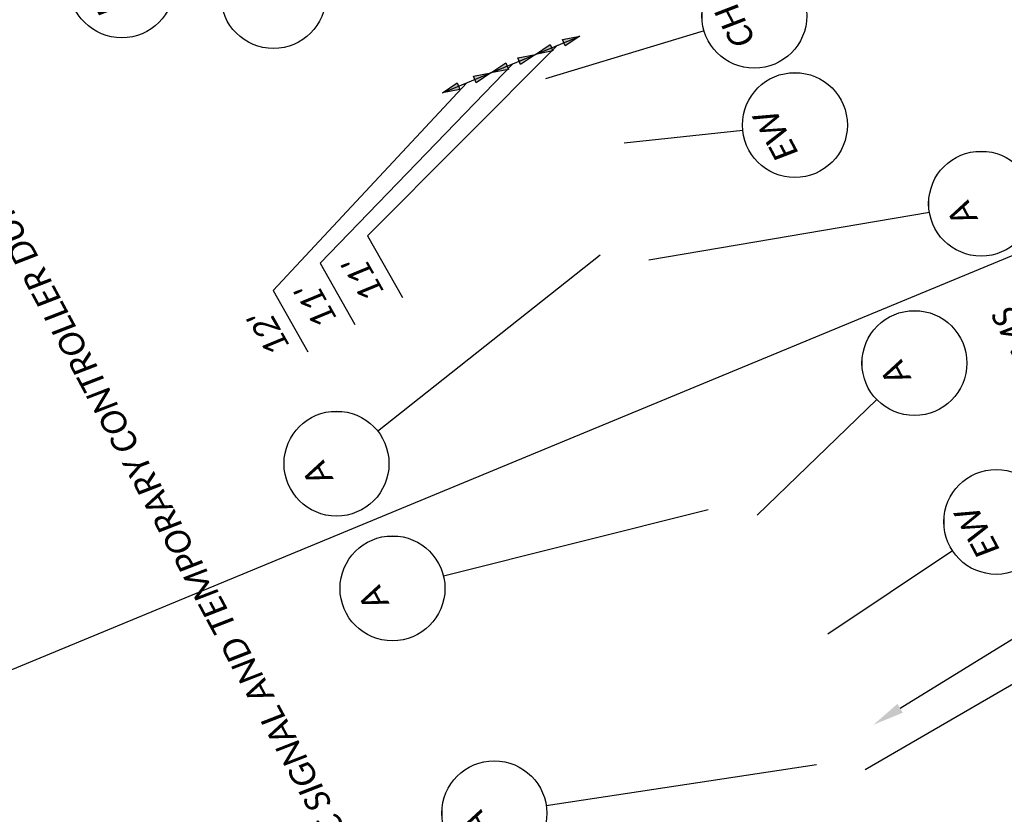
# Model space of a CAD drawing. Header units: feet. Extents: x 2243827 to 2247857, y 592450 to 600010.
# Tile 5 of 12: x 2245700 to 2245925, y 595915 to 596097. Entities that reach past the tile are written whole.
import ezdxf
from ezdxf import colors
from ezdxf.entities.mleader import LeaderData, LeaderLine
from ezdxf.enums import TextEntityAlignment as Align
from ezdxf.math import Vec2, Vec3

# ---------------------------------------------------------------- set-up
doc = ezdxf.new("R2010")
doc.units = ezdxf.units.FT
doc.header["$MEASUREMENT"] = 0
doc.set_wipeout_variables(frame=1)
doc.layers.add('MT_P_Edge_Line', color=7, linetype='Continuous')
doc.layers.add('TX_P_20', color=7, linetype='Continuous')
doc.layers.add('SC_Scratch1', color=7, linetype='Continuous', plot=False)
doc.styles.add('P_Slanted_Normal', font='calibrii.ttf', dxfattribs={"height": 0.14})

# ---------------------------------------------------------------- blocks, each defined once
blk = doc.blocks.new('*U1041')
blk.add_wipeout([(-0.298, 0.023), (-0.2955, 0.0451), (-0.2906, 0.0699), (-0.2848, 0.0906), (-0.2772, 0.1119), (-0.2675, 0.1334), (-0.2565, 0.1534), (-0.2448, 0.1715), (-0.2336, 0.1865), (-0.2207, 0.2016), (-0.2056, 0.217), (-0.1877, 0.2327), (-0.1718, 0.2446), (-0.1581, 0.2537), (-0.1415, 0.2633), (-0.124, 0.272), (-0.105, 0.2799), (-0.0838, 0.2869), (-0.058, 0.2932), (-0.0359, 0.2967), (-0.0124, 0.2987), (0, 0.2989), (0.0216, 0.2981), (0.0435, 0.2957), (0.0689, 0.2909), (0.0901, 0.285), (0.1109, 0.2776), (0.1354, 0.2665), (0.1535, 0.2565), (0.17, 0.2459), (0.1872, 0.233), (0.2031, 0.2193), (0.2174, 0.2051), (0.2295, 0.1915), (0.2399, 0.1783), (0.253, 0.1592), (0.2635, 0.141), (0.2727, 0.1223), (0.2805, 0.1032), (0.2862, 0.086), (0.2911, 0.0679), (0.2941, 0.053), (0.2965, 0.0374), (0.2983, 0.018), (0.2989, 0), (0.2982, -0.0197), (0.2961, -0.0403), (0.2929, -0.0595), (0.2889, -0.0764), (0.2841, -0.0929), (0.2782, -0.1093), (0.2725, -0.1228), (0.2633, -0.1415), (0.2543, -0.157), (0.2448, -0.1714), (0.232, -0.1884), (0.2205, -0.2018), (0.2114, -0.2113), (0.198, -0.2239), (0.1884, -0.232), (0.1723, -0.2442), (0.1512, -0.2578), (0.1288, -0.2697), (0.1125, -0.2769), (0.0939, -0.2837), (0.0695, -0.2907), (0.0567, -0.2935), (0.0384, -0.2964), (0.0247, -0.2979), (0.0106, -0.2987), (0, -0.2989), (-0.0062, -0.2988), (-0.0176, -0.2984), (-0.0278, -0.2976), (-0.0396, -0.2962), (-0.0516, -0.2944), (-0.0643, -0.2919), (-0.0772, -0.2887), (-0.0923, -0.2843), (-0.1152, -0.2758), (-0.1348, -0.2668), (-0.1505, -0.2582), (-0.168, -0.2472), (-0.1821, -0.237), (-0.1989, -0.2231), (-0.218, -0.2045), (-0.2316, -0.1889), (-0.2458, -0.1701), (-0.2553, -0.1554), (-0.2655, -0.1372), (-0.2748, -0.1176), (-0.2828, -0.0969), (-0.2896, -0.0739), (-0.2939, -0.0542), (-0.297, -0.0333), (-0.2985, -0.0149), (-0.2989, 0)])
at = {"flags": 128}
blk.add_lwpolyline([(-0.0356, -0.2979), (-0.2103, -1.7593)], dxfattribs=at)
blk.add_circle((0, 0), 0.3)
at = {"style": 'P_Slanted_Normal', "flags": 8}
for tag, p in [('ITEMTYPE', (0, 0.125)), ('ITEMNUMBER', (0, -0.125))]:
    blk.add_attdef(tag, text='', height=0.14, dxfattribs=at).set_placement(p, align=Align.MIDDLE_CENTER)
blk = doc.blocks.new('*U1029')
blk.add_wipeout([(-0.298, 0.023), (-0.2955, 0.0451), (-0.2906, 0.0699), (-0.2848, 0.0906), (-0.2772, 0.1119), (-0.2675, 0.1334), (-0.2565, 0.1534), (-0.2448, 0.1715), (-0.2336, 0.1865), (-0.2207, 0.2016), (-0.2056, 0.217), (-0.1877, 0.2327), (-0.1718, 0.2446), (-0.1581, 0.2537), (-0.1415, 0.2633), (-0.124, 0.272), (-0.105, 0.2799), (-0.0838, 0.2869), (-0.058, 0.2932), (-0.0359, 0.2967), (-0.0124, 0.2987), (0, 0.2989), (0.0216, 0.2981), (0.0435, 0.2957), (0.0689, 0.2909), (0.0901, 0.285), (0.1109, 0.2776), (0.1354, 0.2665), (0.1535, 0.2565), (0.17, 0.2459), (0.1872, 0.233), (0.2031, 0.2193), (0.2174, 0.2051), (0.2295, 0.1915), (0.2399, 0.1783), (0.253, 0.1592), (0.2635, 0.141), (0.2727, 0.1223), (0.2805, 0.1032), (0.2862, 0.086), (0.2911, 0.0679), (0.2941, 0.053), (0.2965, 0.0374), (0.2983, 0.018), (0.2989, 0), (0.2982, -0.0197), (0.2961, -0.0403), (0.2929, -0.0595), (0.2889, -0.0764), (0.2841, -0.0929), (0.2782, -0.1093), (0.2725, -0.1228), (0.2633, -0.1415), (0.2543, -0.157), (0.2448, -0.1714), (0.232, -0.1884), (0.2205, -0.2018), (0.2114, -0.2113), (0.198, -0.2239), (0.1884, -0.232), (0.1723, -0.2442), (0.1512, -0.2578), (0.1288, -0.2697), (0.1125, -0.2769), (0.0939, -0.2837), (0.0695, -0.2907), (0.0567, -0.2935), (0.0384, -0.2964), (0.0247, -0.2979), (0.0106, -0.2987), (0, -0.2989), (-0.0062, -0.2988), (-0.0176, -0.2984), (-0.0278, -0.2976), (-0.0396, -0.2962), (-0.0516, -0.2944), (-0.0643, -0.2919), (-0.0772, -0.2887), (-0.0923, -0.2843), (-0.1152, -0.2758), (-0.1348, -0.2668), (-0.1505, -0.2582), (-0.168, -0.2472), (-0.1821, -0.237), (-0.1989, -0.2231), (-0.218, -0.2045), (-0.2316, -0.1889), (-0.2458, -0.1701), (-0.2553, -0.1554), (-0.2655, -0.1372), (-0.2748, -0.1176), (-0.2828, -0.0969), (-0.2896, -0.0739), (-0.2939, -0.0542), (-0.297, -0.0333), (-0.2985, -0.0149), (-0.2989, 0)])
at = {"flags": 128}
blk.add_lwpolyline([(0.1121, 0.2783), (0.3667, 0.9106)], dxfattribs=at)
blk.add_circle((0, 0), 0.3)
at = {"style": 'P_Slanted_Normal', "flags": 8}
for tag, p in [('ITEMTYPE', (0, 0.125)), ('ITEMNUMBER', (0, -0.125))]:
    blk.add_attdef(tag, text='', height=0.14, dxfattribs=at).set_placement(p, align=Align.MIDDLE_CENTER)
blk = doc.blocks.new('*U1032')
blk.add_wipeout([(-0.298, 0.023), (-0.2955, 0.0451), (-0.2906, 0.0699), (-0.2848, 0.0906), (-0.2772, 0.1119), (-0.2675, 0.1334), (-0.2565, 0.1534), (-0.2448, 0.1715), (-0.2336, 0.1865), (-0.2207, 0.2016), (-0.2056, 0.217), (-0.1877, 0.2327), (-0.1718, 0.2446), (-0.1581, 0.2537), (-0.1415, 0.2633), (-0.124, 0.272), (-0.105, 0.2799), (-0.0838, 0.2869), (-0.058, 0.2932), (-0.0359, 0.2967), (-0.0124, 0.2987), (0, 0.2989), (0.0216, 0.2981), (0.0435, 0.2957), (0.0689, 0.2909), (0.0901, 0.285), (0.1109, 0.2776), (0.1354, 0.2665), (0.1535, 0.2565), (0.17, 0.2459), (0.1872, 0.233), (0.2031, 0.2193), (0.2174, 0.2051), (0.2295, 0.1915), (0.2399, 0.1783), (0.253, 0.1592), (0.2635, 0.141), (0.2727, 0.1223), (0.2805, 0.1032), (0.2862, 0.086), (0.2911, 0.0679), (0.2941, 0.053), (0.2965, 0.0374), (0.2983, 0.018), (0.2989, 0), (0.2982, -0.0197), (0.2961, -0.0403), (0.2929, -0.0595), (0.2889, -0.0764), (0.2841, -0.0929), (0.2782, -0.1093), (0.2725, -0.1228), (0.2633, -0.1415), (0.2543, -0.157), (0.2448, -0.1714), (0.232, -0.1884), (0.2205, -0.2018), (0.2114, -0.2113), (0.198, -0.2239), (0.1884, -0.232), (0.1723, -0.2442), (0.1512, -0.2578), (0.1288, -0.2697), (0.1125, -0.2769), (0.0939, -0.2837), (0.0695, -0.2907), (0.0567, -0.2935), (0.0384, -0.2964), (0.0247, -0.2979), (0.0106, -0.2987), (0, -0.2989), (-0.0062, -0.2988), (-0.0176, -0.2984), (-0.0278, -0.2976), (-0.0396, -0.2962), (-0.0516, -0.2944), (-0.0643, -0.2919), (-0.0772, -0.2887), (-0.0923, -0.2843), (-0.1152, -0.2758), (-0.1348, -0.2668), (-0.1505, -0.2582), (-0.168, -0.2472), (-0.1821, -0.237), (-0.1989, -0.2231), (-0.218, -0.2045), (-0.2316, -0.1889), (-0.2458, -0.1701), (-0.2553, -0.1554), (-0.2655, -0.1372), (-0.2748, -0.1176), (-0.2828, -0.0969), (-0.2896, -0.0739), (-0.2939, -0.0542), (-0.297, -0.0333), (-0.2985, -0.0149), (-0.2989, 0)])
at = {"flags": 128}
blk.add_lwpolyline([(0.0542, -0.2951), (0.3478, -1.8917)], dxfattribs=at)
blk.add_circle((0, 0), 0.3)
at = {"style": 'P_Slanted_Normal', "flags": 8}
for tag, p in [('ITEMTYPE', (0, 0.125)), ('ITEMNUMBER', (0, -0.125))]:
    blk.add_attdef(tag, text='', height=0.14, dxfattribs=at).set_placement(p, align=Align.MIDDLE_CENTER)
blk = doc.blocks.new('*U1033')
blk.add_wipeout([(-0.298, 0.023), (-0.2955, 0.0451), (-0.2906, 0.0699), (-0.2848, 0.0906), (-0.2772, 0.1119), (-0.2675, 0.1334), (-0.2565, 0.1534), (-0.2448, 0.1715), (-0.2336, 0.1865), (-0.2207, 0.2016), (-0.2056, 0.217), (-0.1877, 0.2327), (-0.1718, 0.2446), (-0.1581, 0.2537), (-0.1415, 0.2633), (-0.124, 0.272), (-0.105, 0.2799), (-0.0838, 0.2869), (-0.058, 0.2932), (-0.0359, 0.2967), (-0.0124, 0.2987), (0, 0.2989), (0.0216, 0.2981), (0.0435, 0.2957), (0.0689, 0.2909), (0.0901, 0.285), (0.1109, 0.2776), (0.1354, 0.2665), (0.1535, 0.2565), (0.17, 0.2459), (0.1872, 0.233), (0.2031, 0.2193), (0.2174, 0.2051), (0.2295, 0.1915), (0.2399, 0.1783), (0.253, 0.1592), (0.2635, 0.141), (0.2727, 0.1223), (0.2805, 0.1032), (0.2862, 0.086), (0.2911, 0.0679), (0.2941, 0.053), (0.2965, 0.0374), (0.2983, 0.018), (0.2989, 0), (0.2982, -0.0197), (0.2961, -0.0403), (0.2929, -0.0595), (0.2889, -0.0764), (0.2841, -0.0929), (0.2782, -0.1093), (0.2725, -0.1228), (0.2633, -0.1415), (0.2543, -0.157), (0.2448, -0.1714), (0.232, -0.1884), (0.2205, -0.2018), (0.2114, -0.2113), (0.198, -0.2239), (0.1884, -0.232), (0.1723, -0.2442), (0.1512, -0.2578), (0.1288, -0.2697), (0.1125, -0.2769), (0.0939, -0.2837), (0.0695, -0.2907), (0.0567, -0.2935), (0.0384, -0.2964), (0.0247, -0.2979), (0.0106, -0.2987), (0, -0.2989), (-0.0062, -0.2988), (-0.0176, -0.2984), (-0.0278, -0.2976), (-0.0396, -0.2962), (-0.0516, -0.2944), (-0.0643, -0.2919), (-0.0772, -0.2887), (-0.0923, -0.2843), (-0.1152, -0.2758), (-0.1348, -0.2668), (-0.1505, -0.2582), (-0.168, -0.2472), (-0.1821, -0.237), (-0.1989, -0.2231), (-0.218, -0.2045), (-0.2316, -0.1889), (-0.2458, -0.1701), (-0.2553, -0.1554), (-0.2655, -0.1372), (-0.2748, -0.1176), (-0.2828, -0.0969), (-0.2896, -0.0739), (-0.2939, -0.0542), (-0.297, -0.0333), (-0.2985, -0.0149), (-0.2989, 0)])
at = {"flags": 128}
blk.add_lwpolyline([(0.0944, 0.2848), (0.6065, 1.8292)], dxfattribs=at)
blk.add_circle((0, 0), 0.3)
at = {"style": 'P_Slanted_Normal', "flags": 8}
for tag, p in [('ITEMTYPE', (0, 0.125)), ('ITEMNUMBER', (0, -0.125))]:
    blk.add_attdef(tag, text='', height=0.14, dxfattribs=at).set_placement(p, align=Align.MIDDLE_CENTER)
blk = doc.blocks.new('*U1035')
blk.add_wipeout([(-0.298, 0.023), (-0.2955, 0.0451), (-0.2906, 0.0699), (-0.2848, 0.0906), (-0.2772, 0.1119), (-0.2675, 0.1334), (-0.2565, 0.1534), (-0.2448, 0.1715), (-0.2336, 0.1865), (-0.2207, 0.2016), (-0.2056, 0.217), (-0.1877, 0.2327), (-0.1718, 0.2446), (-0.1581, 0.2537), (-0.1415, 0.2633), (-0.124, 0.272), (-0.105, 0.2799), (-0.0838, 0.2869), (-0.058, 0.2932), (-0.0359, 0.2967), (-0.0124, 0.2987), (0, 0.2989), (0.0216, 0.2981), (0.0435, 0.2957), (0.0689, 0.2909), (0.0901, 0.285), (0.1109, 0.2776), (0.1354, 0.2665), (0.1535, 0.2565), (0.17, 0.2459), (0.1872, 0.233), (0.2031, 0.2193), (0.2174, 0.2051), (0.2295, 0.1915), (0.2399, 0.1783), (0.253, 0.1592), (0.2635, 0.141), (0.2727, 0.1223), (0.2805, 0.1032), (0.2862, 0.086), (0.2911, 0.0679), (0.2941, 0.053), (0.2965, 0.0374), (0.2983, 0.018), (0.2989, 0), (0.2982, -0.0197), (0.2961, -0.0403), (0.2929, -0.0595), (0.2889, -0.0764), (0.2841, -0.0929), (0.2782, -0.1093), (0.2725, -0.1228), (0.2633, -0.1415), (0.2543, -0.157), (0.2448, -0.1714), (0.232, -0.1884), (0.2205, -0.2018), (0.2114, -0.2113), (0.198, -0.2239), (0.1884, -0.232), (0.1723, -0.2442), (0.1512, -0.2578), (0.1288, -0.2697), (0.1125, -0.2769), (0.0939, -0.2837), (0.0695, -0.2907), (0.0567, -0.2935), (0.0384, -0.2964), (0.0247, -0.2979), (0.0106, -0.2987), (0, -0.2989), (-0.0062, -0.2988), (-0.0176, -0.2984), (-0.0278, -0.2976), (-0.0396, -0.2962), (-0.0516, -0.2944), (-0.0643, -0.2919), (-0.0772, -0.2887), (-0.0923, -0.2843), (-0.1152, -0.2758), (-0.1348, -0.2668), (-0.1505, -0.2582), (-0.168, -0.2472), (-0.1821, -0.237), (-0.1989, -0.2231), (-0.218, -0.2045), (-0.2316, -0.1889), (-0.2458, -0.1701), (-0.2553, -0.1554), (-0.2655, -0.1372), (-0.2748, -0.1176), (-0.2828, -0.0969), (-0.2896, -0.0739), (-0.2939, -0.0542), (-0.297, -0.0333), (-0.2985, -0.0149), (-0.2989, 0)])
at = {"flags": 128}
blk.add_lwpolyline([(-0.1346, -0.2681), (-0.5619, -1.1191)], dxfattribs=at)
blk.add_circle((0, 0), 0.3)
at = {"style": 'P_Slanted_Normal', "flags": 8}
for tag, p in [('ITEMTYPE', (0, 0.125)), ('ITEMNUMBER', (0, -0.125))]:
    blk.add_attdef(tag, text='', height=0.14, dxfattribs=at).set_placement(p, align=Align.MIDDLE_CENTER)
blk = doc.blocks.new('*U1038')
blk.add_wipeout([(-0.298, 0.023), (-0.2955, 0.0451), (-0.2906, 0.0699), (-0.2848, 0.0906), (-0.2772, 0.1119), (-0.2675, 0.1334), (-0.2565, 0.1534), (-0.2448, 0.1715), (-0.2336, 0.1865), (-0.2207, 0.2016), (-0.2056, 0.217), (-0.1877, 0.2327), (-0.1718, 0.2446), (-0.1581, 0.2537), (-0.1415, 0.2633), (-0.124, 0.272), (-0.105, 0.2799), (-0.0838, 0.2869), (-0.058, 0.2932), (-0.0359, 0.2967), (-0.0124, 0.2987), (0, 0.2989), (0.0216, 0.2981), (0.0435, 0.2957), (0.0689, 0.2909), (0.0901, 0.285), (0.1109, 0.2776), (0.1354, 0.2665), (0.1535, 0.2565), (0.17, 0.2459), (0.1872, 0.233), (0.2031, 0.2193), (0.2174, 0.2051), (0.2295, 0.1915), (0.2399, 0.1783), (0.253, 0.1592), (0.2635, 0.141), (0.2727, 0.1223), (0.2805, 0.1032), (0.2862, 0.086), (0.2911, 0.0679), (0.2941, 0.053), (0.2965, 0.0374), (0.2983, 0.018), (0.2989, 0), (0.2982, -0.0197), (0.2961, -0.0403), (0.2929, -0.0595), (0.2889, -0.0764), (0.2841, -0.0929), (0.2782, -0.1093), (0.2725, -0.1228), (0.2633, -0.1415), (0.2543, -0.157), (0.2448, -0.1714), (0.232, -0.1884), (0.2205, -0.2018), (0.2114, -0.2113), (0.198, -0.2239), (0.1884, -0.232), (0.1723, -0.2442), (0.1512, -0.2578), (0.1288, -0.2697), (0.1125, -0.2769), (0.0939, -0.2837), (0.0695, -0.2907), (0.0567, -0.2935), (0.0384, -0.2964), (0.0247, -0.2979), (0.0106, -0.2987), (0, -0.2989), (-0.0062, -0.2988), (-0.0176, -0.2984), (-0.0278, -0.2976), (-0.0396, -0.2962), (-0.0516, -0.2944), (-0.0643, -0.2919), (-0.0772, -0.2887), (-0.0923, -0.2843), (-0.1152, -0.2758), (-0.1348, -0.2668), (-0.1505, -0.2582), (-0.168, -0.2472), (-0.1821, -0.237), (-0.1989, -0.2231), (-0.218, -0.2045), (-0.2316, -0.1889), (-0.2458, -0.1701), (-0.2553, -0.1554), (-0.2655, -0.1372), (-0.2748, -0.1176), (-0.2828, -0.0969), (-0.2896, -0.0739), (-0.2939, -0.0542), (-0.297, -0.0333), (-0.2985, -0.0149), (-0.2989, 0)])
at = {"flags": 128}
blk.add_lwpolyline([(0.0581, 0.2943), (0.2418, 1.2236)], dxfattribs=at)
blk.add_circle((0, 0), 0.3)
at = {"style": 'P_Slanted_Normal', "flags": 8}
for tag, p in [('ITEMTYPE', (0, 0.125)), ('ITEMNUMBER', (0, -0.125))]:
    blk.add_attdef(tag, text='', height=0.14, dxfattribs=at).set_placement(p, align=Align.MIDDLE_CENTER)
blk = doc.blocks.new('Dim1')
h = blk.add_hatch(color=4)
h.dxf.hatch_style = 1
h.paths.add_polyline_path([(0, 0), (-1, -0.2), (-1, 0.2)])
at = {"color": 4}
blk.add_lwpolyline([(0, 0), (-1, -0.2), (-1, 0.2), (0, 0)], dxfattribs=at)
blk = doc.blocks.new('*U1045')
blk.add_wipeout([(-0.298, 0.023), (-0.2955, 0.0451), (-0.2906, 0.0699), (-0.2848, 0.0906), (-0.2772, 0.1119), (-0.2675, 0.1334), (-0.2565, 0.1534), (-0.2448, 0.1715), (-0.2336, 0.1865), (-0.2207, 0.2016), (-0.2056, 0.217), (-0.1877, 0.2327), (-0.1718, 0.2446), (-0.1581, 0.2537), (-0.1415, 0.2633), (-0.124, 0.272), (-0.105, 0.2799), (-0.0838, 0.2869), (-0.058, 0.2932), (-0.0359, 0.2967), (-0.0124, 0.2987), (0, 0.2989), (0.0216, 0.2981), (0.0435, 0.2957), (0.0689, 0.2909), (0.0901, 0.285), (0.1109, 0.2776), (0.1354, 0.2665), (0.1535, 0.2565), (0.17, 0.2459), (0.1872, 0.233), (0.2031, 0.2193), (0.2174, 0.2051), (0.2295, 0.1915), (0.2399, 0.1783), (0.253, 0.1592), (0.2635, 0.141), (0.2727, 0.1223), (0.2805, 0.1032), (0.2862, 0.086), (0.2911, 0.0679), (0.2941, 0.053), (0.2965, 0.0374), (0.2983, 0.018), (0.2989, 0), (0.2982, -0.0197), (0.2961, -0.0403), (0.2929, -0.0595), (0.2889, -0.0764), (0.2841, -0.0929), (0.2782, -0.1093), (0.2725, -0.1228), (0.2633, -0.1415), (0.2543, -0.157), (0.2448, -0.1714), (0.232, -0.1884), (0.2205, -0.2018), (0.2114, -0.2113), (0.198, -0.2239), (0.1884, -0.232), (0.1723, -0.2442), (0.1512, -0.2578), (0.1288, -0.2697), (0.1125, -0.2769), (0.0939, -0.2837), (0.0695, -0.2907), (0.0567, -0.2935), (0.0384, -0.2964), (0.0247, -0.2979), (0.0106, -0.2987), (0, -0.2989), (-0.0062, -0.2988), (-0.0176, -0.2984), (-0.0278, -0.2976), (-0.0396, -0.2962), (-0.0516, -0.2944), (-0.0643, -0.2919), (-0.0772, -0.2887), (-0.0923, -0.2843), (-0.1152, -0.2758), (-0.1348, -0.2668), (-0.1505, -0.2582), (-0.168, -0.2472), (-0.1821, -0.237), (-0.1989, -0.2231), (-0.218, -0.2045), (-0.2316, -0.1889), (-0.2458, -0.1701), (-0.2553, -0.1554), (-0.2655, -0.1372), (-0.2748, -0.1176), (-0.2828, -0.0969), (-0.2896, -0.0739), (-0.2939, -0.0542), (-0.297, -0.0333), (-0.2985, -0.0149), (-0.2989, 0)])
at = {"flags": 128}
blk.add_lwpolyline([(-0.0827, 0.2884), (-0.3451, 1.2027)], dxfattribs=at)
blk.add_circle((0, 0), 0.3)
at = {"style": 'P_Slanted_Normal', "flags": 8}
for tag, p in [('ITEMTYPE', (0, 0.125)), ('ITEMNUMBER', (0, -0.125))]:
    blk.add_attdef(tag, text='', height=0.14, dxfattribs=at).set_placement(p, align=Align.MIDDLE_CENTER)
blk = doc.blocks.new('*U1044')
blk.add_wipeout([(-0.298, 0.023), (-0.2955, 0.0451), (-0.2906, 0.0699), (-0.2848, 0.0906), (-0.2772, 0.1119), (-0.2675, 0.1334), (-0.2565, 0.1534), (-0.2448, 0.1715), (-0.2336, 0.1865), (-0.2207, 0.2016), (-0.2056, 0.217), (-0.1877, 0.2327), (-0.1718, 0.2446), (-0.1581, 0.2537), (-0.1415, 0.2633), (-0.124, 0.272), (-0.105, 0.2799), (-0.0838, 0.2869), (-0.058, 0.2932), (-0.0359, 0.2967), (-0.0124, 0.2987), (0, 0.2989), (0.0216, 0.2981), (0.0435, 0.2957), (0.0689, 0.2909), (0.0901, 0.285), (0.1109, 0.2776), (0.1354, 0.2665), (0.1535, 0.2565), (0.17, 0.2459), (0.1872, 0.233), (0.2031, 0.2193), (0.2174, 0.2051), (0.2295, 0.1915), (0.2399, 0.1783), (0.253, 0.1592), (0.2635, 0.141), (0.2727, 0.1223), (0.2805, 0.1032), (0.2862, 0.086), (0.2911, 0.0679), (0.2941, 0.053), (0.2965, 0.0374), (0.2983, 0.018), (0.2989, 0), (0.2982, -0.0197), (0.2961, -0.0403), (0.2929, -0.0595), (0.2889, -0.0764), (0.2841, -0.0929), (0.2782, -0.1093), (0.2725, -0.1228), (0.2633, -0.1415), (0.2543, -0.157), (0.2448, -0.1714), (0.232, -0.1884), (0.2205, -0.2018), (0.2114, -0.2113), (0.198, -0.2239), (0.1884, -0.232), (0.1723, -0.2442), (0.1512, -0.2578), (0.1288, -0.2697), (0.1125, -0.2769), (0.0939, -0.2837), (0.0695, -0.2907), (0.0567, -0.2935), (0.0384, -0.2964), (0.0247, -0.2979), (0.0106, -0.2987), (0, -0.2989), (-0.0062, -0.2988), (-0.0176, -0.2984), (-0.0278, -0.2976), (-0.0396, -0.2962), (-0.0516, -0.2944), (-0.0643, -0.2919), (-0.0772, -0.2887), (-0.0923, -0.2843), (-0.1152, -0.2758), (-0.1348, -0.2668), (-0.1505, -0.2582), (-0.168, -0.2472), (-0.1821, -0.237), (-0.1989, -0.2231), (-0.218, -0.2045), (-0.2316, -0.1889), (-0.2458, -0.1701), (-0.2553, -0.1554), (-0.2655, -0.1372), (-0.2748, -0.1176), (-0.2828, -0.0969), (-0.2896, -0.0739), (-0.2939, -0.0542), (-0.297, -0.0333), (-0.2985, -0.0149), (-0.2989, 0)])
at = {"flags": 128}
blk.add_lwpolyline([(-0.0725, -0.2911), (-0.45, -1.8059)], dxfattribs=at)
blk.add_circle((0, 0), 0.3)
at = {"style": 'P_Slanted_Normal', "flags": 8}
for tag, p in [('ITEMTYPE', (0, 0.125)), ('ITEMNUMBER', (0, -0.125))]:
    blk.add_attdef(tag, text='', height=0.14, dxfattribs=at).set_placement(p, align=Align.MIDDLE_CENTER)
blk = doc.blocks.new('*U1046')
blk.add_wipeout([(-0.298, 0.023), (-0.2955, 0.0451), (-0.2906, 0.0699), (-0.2848, 0.0906), (-0.2772, 0.1119), (-0.2675, 0.1334), (-0.2565, 0.1534), (-0.2448, 0.1715), (-0.2336, 0.1865), (-0.2207, 0.2016), (-0.2056, 0.217), (-0.1877, 0.2327), (-0.1718, 0.2446), (-0.1581, 0.2537), (-0.1415, 0.2633), (-0.124, 0.272), (-0.105, 0.2799), (-0.0838, 0.2869), (-0.058, 0.2932), (-0.0359, 0.2967), (-0.0124, 0.2987), (0, 0.2989), (0.0216, 0.2981), (0.0435, 0.2957), (0.0689, 0.2909), (0.0901, 0.285), (0.1109, 0.2776), (0.1354, 0.2665), (0.1535, 0.2565), (0.17, 0.2459), (0.1872, 0.233), (0.2031, 0.2193), (0.2174, 0.2051), (0.2295, 0.1915), (0.2399, 0.1783), (0.253, 0.1592), (0.2635, 0.141), (0.2727, 0.1223), (0.2805, 0.1032), (0.2862, 0.086), (0.2911, 0.0679), (0.2941, 0.053), (0.2965, 0.0374), (0.2983, 0.018), (0.2989, 0), (0.2982, -0.0197), (0.2961, -0.0403), (0.2929, -0.0595), (0.2889, -0.0764), (0.2841, -0.0929), (0.2782, -0.1093), (0.2725, -0.1228), (0.2633, -0.1415), (0.2543, -0.157), (0.2448, -0.1714), (0.232, -0.1884), (0.2205, -0.2018), (0.2114, -0.2113), (0.198, -0.2239), (0.1884, -0.232), (0.1723, -0.2442), (0.1512, -0.2578), (0.1288, -0.2697), (0.1125, -0.2769), (0.0939, -0.2837), (0.0695, -0.2907), (0.0567, -0.2935), (0.0384, -0.2964), (0.0247, -0.2979), (0.0106, -0.2987), (0, -0.2989), (-0.0062, -0.2988), (-0.0176, -0.2984), (-0.0278, -0.2976), (-0.0396, -0.2962), (-0.0516, -0.2944), (-0.0643, -0.2919), (-0.0772, -0.2887), (-0.0923, -0.2843), (-0.1152, -0.2758), (-0.1348, -0.2668), (-0.1505, -0.2582), (-0.168, -0.2472), (-0.1821, -0.237), (-0.1989, -0.2231), (-0.218, -0.2045), (-0.2316, -0.1889), (-0.2458, -0.1701), (-0.2553, -0.1554), (-0.2655, -0.1372), (-0.2748, -0.1176), (-0.2828, -0.0969), (-0.2896, -0.0739), (-0.2939, -0.0542), (-0.297, -0.0333), (-0.2985, -0.0149), (-0.2989, 0)])
at = {"flags": 128}
blk.add_lwpolyline([(-0.0298, 0.2985), (-0.1151, 1.1513)], dxfattribs=at)
blk.add_circle((0, 0), 0.3)
at = {"style": 'P_Slanted_Normal', "flags": 8}
for tag, p in [('ITEMTYPE', (0, 0.125)), ('ITEMNUMBER', (0, -0.125))]:
    blk.add_attdef(tag, text='', height=0.14, dxfattribs=at).set_placement(p, align=Align.MIDDLE_CENTER)
blk = doc.blocks.new('*U1048')
blk.add_wipeout([(-0.298, 0.023), (-0.2955, 0.0451), (-0.2906, 0.0699), (-0.2848, 0.0906), (-0.2772, 0.1119), (-0.2675, 0.1334), (-0.2565, 0.1534), (-0.2448, 0.1715), (-0.2336, 0.1865), (-0.2207, 0.2016), (-0.2056, 0.217), (-0.1877, 0.2327), (-0.1718, 0.2446), (-0.1581, 0.2537), (-0.1415, 0.2633), (-0.124, 0.272), (-0.105, 0.2799), (-0.0838, 0.2869), (-0.058, 0.2932), (-0.0359, 0.2967), (-0.0124, 0.2987), (0, 0.2989), (0.0216, 0.2981), (0.0435, 0.2957), (0.0689, 0.2909), (0.0901, 0.285), (0.1109, 0.2776), (0.1354, 0.2665), (0.1535, 0.2565), (0.17, 0.2459), (0.1872, 0.233), (0.2031, 0.2193), (0.2174, 0.2051), (0.2295, 0.1915), (0.2399, 0.1783), (0.253, 0.1592), (0.2635, 0.141), (0.2727, 0.1223), (0.2805, 0.1032), (0.2862, 0.086), (0.2911, 0.0679), (0.2941, 0.053), (0.2965, 0.0374), (0.2983, 0.018), (0.2989, 0), (0.2982, -0.0197), (0.2961, -0.0403), (0.2929, -0.0595), (0.2889, -0.0764), (0.2841, -0.0929), (0.2782, -0.1093), (0.2725, -0.1228), (0.2633, -0.1415), (0.2543, -0.157), (0.2448, -0.1714), (0.232, -0.1884), (0.2205, -0.2018), (0.2114, -0.2113), (0.198, -0.2239), (0.1884, -0.232), (0.1723, -0.2442), (0.1512, -0.2578), (0.1288, -0.2697), (0.1125, -0.2769), (0.0939, -0.2837), (0.0695, -0.2907), (0.0567, -0.2935), (0.0384, -0.2964), (0.0247, -0.2979), (0.0106, -0.2987), (0, -0.2989), (-0.0062, -0.2988), (-0.0176, -0.2984), (-0.0278, -0.2976), (-0.0396, -0.2962), (-0.0516, -0.2944), (-0.0643, -0.2919), (-0.0772, -0.2887), (-0.0923, -0.2843), (-0.1152, -0.2758), (-0.1348, -0.2668), (-0.1505, -0.2582), (-0.168, -0.2472), (-0.1821, -0.237), (-0.1989, -0.2231), (-0.218, -0.2045), (-0.2316, -0.1889), (-0.2458, -0.1701), (-0.2553, -0.1554), (-0.2655, -0.1372), (-0.2748, -0.1176), (-0.2828, -0.0969), (-0.2896, -0.0739), (-0.2939, -0.0542), (-0.297, -0.0333), (-0.2985, -0.0149), (-0.2989, 0)])
at = {"flags": 128}
blk.add_lwpolyline([(-0.0111, 0.2998), (-0.0873, 2.3579)], dxfattribs=at)
blk.add_circle((0, 0), 0.3)
at = {"style": 'P_Slanted_Normal', "flags": 8}
for tag, p in [('ITEMTYPE', (0, 0.125)), ('ITEMNUMBER', (0, -0.125))]:
    blk.add_attdef(tag, text='', height=0.14, dxfattribs=at).set_placement(p, align=Align.MIDDLE_CENTER)
blk = doc.blocks.new('*U1047')
blk.add_wipeout([(-0.298, 0.023), (-0.2955, 0.0451), (-0.2906, 0.0699), (-0.2848, 0.0906), (-0.2772, 0.1119), (-0.2675, 0.1334), (-0.2565, 0.1534), (-0.2448, 0.1715), (-0.2336, 0.1865), (-0.2207, 0.2016), (-0.2056, 0.217), (-0.1877, 0.2327), (-0.1718, 0.2446), (-0.1581, 0.2537), (-0.1415, 0.2633), (-0.124, 0.272), (-0.105, 0.2799), (-0.0838, 0.2869), (-0.058, 0.2932), (-0.0359, 0.2967), (-0.0124, 0.2987), (0, 0.2989), (0.0216, 0.2981), (0.0435, 0.2957), (0.0689, 0.2909), (0.0901, 0.285), (0.1109, 0.2776), (0.1354, 0.2665), (0.1535, 0.2565), (0.17, 0.2459), (0.1872, 0.233), (0.2031, 0.2193), (0.2174, 0.2051), (0.2295, 0.1915), (0.2399, 0.1783), (0.253, 0.1592), (0.2635, 0.141), (0.2727, 0.1223), (0.2805, 0.1032), (0.2862, 0.086), (0.2911, 0.0679), (0.2941, 0.053), (0.2965, 0.0374), (0.2983, 0.018), (0.2989, 0), (0.2982, -0.0197), (0.2961, -0.0403), (0.2929, -0.0595), (0.2889, -0.0764), (0.2841, -0.0929), (0.2782, -0.1093), (0.2725, -0.1228), (0.2633, -0.1415), (0.2543, -0.157), (0.2448, -0.1714), (0.232, -0.1884), (0.2205, -0.2018), (0.2114, -0.2113), (0.198, -0.2239), (0.1884, -0.232), (0.1723, -0.2442), (0.1512, -0.2578), (0.1288, -0.2697), (0.1125, -0.2769), (0.0939, -0.2837), (0.0695, -0.2907), (0.0567, -0.2935), (0.0384, -0.2964), (0.0247, -0.2979), (0.0106, -0.2987), (0, -0.2989), (-0.0062, -0.2988), (-0.0176, -0.2984), (-0.0278, -0.2976), (-0.0396, -0.2962), (-0.0516, -0.2944), (-0.0643, -0.2919), (-0.0772, -0.2887), (-0.0923, -0.2843), (-0.1152, -0.2758), (-0.1348, -0.2668), (-0.1505, -0.2582), (-0.168, -0.2472), (-0.1821, -0.237), (-0.1989, -0.2231), (-0.218, -0.2045), (-0.2316, -0.1889), (-0.2458, -0.1701), (-0.2553, -0.1554), (-0.2655, -0.1372), (-0.2748, -0.1176), (-0.2828, -0.0969), (-0.2896, -0.0739), (-0.2939, -0.0542), (-0.297, -0.0333), (-0.2985, -0.0149), (-0.2989, 0)])
at = {"flags": 128}
blk.add_lwpolyline([(-0.0997, -0.283), (-0.6192, -1.7575)], dxfattribs=at)
blk.add_circle((0, 0), 0.3)
at = {"style": 'P_Slanted_Normal', "flags": 8}
for tag, p in [('ITEMTYPE', (0, 0.125)), ('ITEMNUMBER', (0, -0.125))]:
    blk.add_attdef(tag, text='', height=0.14, dxfattribs=at).set_placement(p, align=Align.MIDDLE_CENTER)

msp = doc.modelspace()

# ---------------------------------------------------------------- leaders
at = {"layer": 'TX_P_20'}
ml = msp.add_multileader_mtext('Standard', dxfattribs=at)
ml.set_content('BEGIN  DRUMS\\PSTA. 263+41.00', color=256, style='P_Slanted_Normal')
ml.set_leader_properties()
ml.build(insert=Vec2(0, 0))
ml.multileader.update_dxf_attribs({"dogleg_length": 0.215, "arrow_head_size": 7.2, "scale": 40})
ctx = ml.context
ctx.base_point, ctx.scale, ctx.char_height, ctx.arrow_head_size, ctx.landing_gap_size, ctx.plane_origin, ctx.plane_x_axis, ctx.plane_y_axis = Vec3(2245951.169, 595980.381), 40, 5.6, 7.2, 3.6, Vec3(2246270.367, 596024.557), Vec3(-0.4728217, 0.8811581), Vec3(-0.8811581, -0.4728217)
notes = []
notes.append((ctx, [(0, (1, 1, 0), (2245955.237, 595972.8), (-0.4728217, 0.8811581), 8.603, [(5, [(2245894.896, 595935.594)], 0, [])])]))
ctx.mtext.insert, ctx.mtext.text_direction, ctx.mtext.rotation, ctx.mtext.width, ctx.mtext.defined_height, ctx.mtext.flow_direction = Vec3(2245946.964, 595982.21), Vec3(-0.4728217, 0.8811581), 2.0632866, 104.62653, 5.782, 5
ml = msp.add_multileader_mtext('Standard', dxfattribs=at)
ml.set_content('END DRUMS\\PSTA. 266+37.00', color=256, style='P_Slanted_Normal')
ml.set_leader_properties()
ml.build(insert=Vec2(0, 0))
ml.multileader.update_dxf_attribs({"dogleg_length": 0.215, "arrow_head_size": 7.2, "scale": 40})
ctx = ml.context
ctx.base_point, ctx.scale, ctx.char_height, ctx.arrow_head_size, ctx.landing_gap_size, ctx.plane_origin, ctx.plane_x_axis, ctx.plane_y_axis = Vec3(2245894.102, 596130.652), 40, 5.6, 7.2, 3.6, Vec3(2246217.947, 596127.443), Vec3(-0.4728217, 0.8811581), Vec3(-0.8811581, -0.4728217)
ctx.text_align_type = 2
notes.append((ctx, [(1, (1, 1, 0), (2245860.39, 596193.478), (0.4728217, -0.8811581), 8.603, [(5, [(2245805.567, 596193.647)], 0, [])])]))
ctx.mtext.insert, ctx.mtext.text_direction, ctx.mtext.rotation, ctx.mtext.width, ctx.mtext.defined_height, ctx.mtext.alignment, ctx.mtext.flow_direction = Vec3(2245863.657, 596181.382), Vec3(-0.4728217, 0.8811581), 2.0632866, 104.62653, 5.782, 3, 5
for ctx, leaders in notes:
    for number, flags, end, landing, length, lines in leaders:
        leader = LeaderData()
        leader.index, (leader.has_last_leader_line, leader.has_dogleg_vector, leader.attachment_direction) = number, flags
        leader.last_leader_point, leader.dogleg_vector, leader.dogleg_length = Vec3(end), Vec3(landing), length
        for number, points, colour, breaks in lines:
            line = LeaderLine()
            line.index, line.vertices, line.color, line.breaks = number, Vec3.list(points), colors.encode_raw_color(colour), breaks
            leader.lines.append(line)
        ctx.leaders.append(leader)

# ---------------------------------------------------------------- next in the draw order: block references
ref = msp.add_blockref('*U1041', (2245723.01, 596104.752), dxfattribs=dict(at, xscale=40, yscale=40, zscale=40, rotation=118))
ref.add_attrib('ITEMTYPE', 'DS', dxfattribs={"layer": '0', "height": 5.6, "rotation": 118, "style": 'P_Slanted_Normal'}).set_placement((2245718.596, 596102.405), align=Align.MIDDLE_CENTER)
ref = msp.add_blockref('*U1029', (2245876.962, 596072.81), dxfattribs=dict(at, xscale=40, yscale=40, zscale=40, rotation=118))
ref.add_attrib('ITEMTYPE', 'EW', dxfattribs={"layer": '0', "height": 5.6, "rotation": 118, "style": 'P_Slanted_Normal'}).set_placement((2245872.547, 596070.463), align=Align.MIDDLE_CENTER)
ref = msp.add_blockref('*U1032', (2245772.122, 595995.346), dxfattribs=dict(at, xscale=40, yscale=40, zscale=40, rotation=118))
ref.add_attrib('ITEMTYPE', 'A', dxfattribs={"layer": '0', "height": 5.6, "rotation": 118, "style": 'P_Slanted_Normal'}).set_placement((2245767.707, 595992.999), align=Align.MIDDLE_CENTER)

# ---------------------------------------------------------------- next in the draw order: linework, layer by layer
at = {"layer": 'MT_P_Edge_Line', "color": 95, "linetype": 'Continuous'}
for p, q in [((2245779.221, 596047.498), (2245787.214, 596033.322)), ((2245768.417, 596041.245), (2245776.342, 596027.191)), ((2245757.613, 596034.992), (2245765.538, 596020.938))]:
    msp.add_line(p, q, dxfattribs=at)

# ---------------------------------------------------------------- next in the draw order: block references
at = {"layer": 'TX_P_20'}
ref = msp.add_blockref('*U1035', (2245757.697, 596102.306), dxfattribs=dict(at, xscale=40, yscale=40, zscale=40, rotation=118))
ref.add_attrib('ITEMTYPE', 'A', dxfattribs={"layer": '0', "height": 5.6, "rotation": 118, "style": 'P_Slanted_Normal'}).set_placement((2245753.282, 596099.959), align=Align.MIDDLE_CENTER)
ref = msp.add_blockref('*U1033', (2245919.549, 596054.834), dxfattribs=dict(at, xscale=40, yscale=40, zscale=40, rotation=118))
ref.add_attrib('ITEMTYPE', 'A', dxfattribs={"layer": '0', "height": 5.6, "rotation": 118, "style": 'P_Slanted_Normal'}).set_placement((2245915.134, 596052.487), align=Align.MIDDLE_CENTER)

# ---------------------------------------------------------------- next in the draw order: texts
at = {"layer": 'MT_P_Edge_Line', "color": 7, "char_height": 5.6, "attachment_point": 5, "rotation": 119.4186, "style": 'P_Slanted_Normal'}
for s, insert in [("\\A1;11'", (2245778.28, 596037.626)), ("\\A1;11'", (2245767.462, 596031.525)), ("\\A1;12'", (2245756.658, 596025.272))]:
    msp.add_mtext(s, dxfattribs=dict(at, insert=insert))

# ---------------------------------------------------------------- next in the draw order: linework, layer by layer
at = {"layer": 'MT_P_Edge_Line', "color": 95, "linetype": 'Continuous'}
for p, q in [((2245807.446, 596084.759), (2245817.61, 596088.965)), ((2245812.528, 596086.862), (2245768.417, 596041.245)), ((2245796.357, 596080.171), (2245807.446, 596084.759)), ((2245801.901, 596082.465), (2245757.613, 596034.992))]:
    msp.add_line(p, q, dxfattribs=at)

# ---------------------------------------------------------------- next in the draw order: block references
at = {"layer": 'MT_P_Edge_Line', "color": 95}
for p, xscale, yscale, zscale, rotation in [((2245807.446, 596084.759), 3.999999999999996, 3.999999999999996, 3.999999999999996, 22.47826456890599), ((2245807.446, 596084.759), 3.999999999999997, 3.999999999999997, 3.999999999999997, 202.4782645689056), ((2245796.357, 596080.171), 3.999999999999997, 3.999999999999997, 3.999999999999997, 202.4782645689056)]:
    msp.add_blockref('Dim1', p, dxfattribs=dict(at, xscale=xscale, yscale=yscale, zscale=zscale, rotation=rotation))
at = {"layer": 'TX_P_20'}
ref = msp.add_blockref('*U1038', (2245867.676, 596097.815), dxfattribs=dict(at, xscale=40, yscale=40, zscale=40, rotation=118))
ref.add_attrib('ITEMTYPE', 'CH', dxfattribs={"layer": '0', "height": 5.6, "rotation": 118, "style": 'P_Slanted_Normal'}).set_placement((2245863.261, 596095.467), align=Align.MIDDLE_CENTER)

# ---------------------------------------------------------------- next in the draw order: linework, layer by layer
at = {"layer": 'MT_P_Edge_Line', "color": 95, "linetype": 'Continuous'}
for p, q in [((2245817.61, 596088.965), (2245827.774, 596093.171)), ((2245822.692, 596091.068), (2245779.221, 596047.498))]:
    msp.add_line(p, q, dxfattribs=at)
at = {"layer": 'SC_Scratch1'}
msp.add_line((2245666.851, 595935.454), (2246038.323, 596089.158), dxfattribs=at)

# ---------------------------------------------------------------- next in the draw order: block references
at = {"layer": 'MT_P_Edge_Line', "color": 95}
for p, xscale, yscale, zscale, rotation in [((2245827.774, 596093.171), 3.999999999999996, 3.999999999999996, 3.999999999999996, 22.47826456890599), ((2245817.61, 596088.965), 3.999999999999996, 3.999999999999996, 3.999999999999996, 22.47826456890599), ((2245817.61, 596088.965), 3.999999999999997, 3.999999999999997, 3.999999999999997, 202.4782645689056)]:
    msp.add_blockref('Dim1', p, dxfattribs=dict(at, xscale=xscale, yscale=yscale, zscale=zscale, rotation=rotation))

# ---------------------------------------------------------------- next in the draw order: block references
at = {"layer": 'TX_P_20'}
ref = msp.add_blockref('*U1045', (2245904.303, 596018.356), dxfattribs=dict(at, xscale=40, yscale=40, zscale=40, rotation=118))
ref.add_attrib('ITEMTYPE', 'A', dxfattribs={"layer": '0', "height": 5.6, "rotation": 118, "style": 'P_Slanted_Normal'}).set_placement((2245899.888, 596016.008), align=Align.MIDDLE_CENTER)

# ---------------------------------------------------------------- next in the draw order: block references
ref = msp.add_blockref('*U1044', (2245784.92, 595966.811), dxfattribs=dict(at, xscale=40, yscale=40, zscale=40, rotation=118))
ref.add_attrib('ITEMTYPE', 'A', dxfattribs={"layer": '0', "height": 5.6, "rotation": 118, "style": 'P_Slanted_Normal'}).set_placement((2245780.505, 595964.464), align=Align.MIDDLE_CENTER)
ref = msp.add_blockref('*U1046', (2245923.022, 595982.025), dxfattribs=dict(at, xscale=40, yscale=40, zscale=40, rotation=118))
ref.add_attrib('ITEMTYPE', 'EW', dxfattribs={"layer": '0', "height": 5.6, "rotation": 118, "style": 'P_Slanted_Normal'}).set_placement((2245918.607, 595979.678), align=Align.MIDDLE_CENTER)

# ---------------------------------------------------------------- next in the draw order: block references
ref = msp.add_blockref('*U1048', (2245974.692, 595972.624), dxfattribs=dict(at, xscale=40, yscale=40, zscale=40, rotation=118))
ref.add_attrib('ITEMTYPE', 'A', dxfattribs={"layer": '0', "height": 5.6, "rotation": 118, "style": 'P_Slanted_Normal'}).set_placement((2245970.278, 595970.277), align=Align.MIDDLE_CENTER)
ref = msp.add_blockref('*U1047', (2245808.201, 595915.375), dxfattribs=dict(at, xscale=40, yscale=40, zscale=40, rotation=118))
ref.add_attrib('ITEMTYPE', 'A', dxfattribs={"layer": '0', "height": 5.6, "rotation": 118, "style": 'P_Slanted_Normal'}).set_placement((2245803.787, 595913.027), align=Align.MIDDLE_CENTER)

# ---------------------------------------------------------------- next in the draw order: leaders
ml = msp.add_multileader_mtext('Standard', dxfattribs=at)
ml.set_content('INSTALL WORK ZONE TRAFFIC SIGNAL AND TEMPORARY CONTROLLER DURING STAGE 1, PRE-PHASE 1', color=256, style='P_Slanted_Normal')
ml.set_leader_properties()
ml.build(insert=Vec2(0, 0))
ml.multileader.update_dxf_attribs({"dogleg_length": 0.215, "arrow_head_size": 7.2, "scale": 40})
ctx = ml.context
ctx.base_point, ctx.scale, ctx.char_height, ctx.arrow_head_size, ctx.landing_gap_size, ctx.plane_origin, ctx.plane_x_axis, ctx.plane_y_axis = Vec3(2245695.595, 596052.589), 40, 5.6, 7.2, 3.6, Vec3(2246019.483, 596133.02), Vec3(-0.4728217, 0.8811581), Vec3(-0.8811581, -0.4728217)
ctx.text_align_type = 2
notes = []
notes.append((ctx, [(1, (1, 1, 0), (2245643.685, 596149.33), (0.4728217, -0.8811581), 8.603, [(5, [(2245729.608, 596196.002)], 0, [])])]))
ctx.mtext.insert, ctx.mtext.text_direction, ctx.mtext.rotation, ctx.mtext.width, ctx.mtext.defined_height, ctx.mtext.alignment, ctx.mtext.flow_direction = Vec3(2245646.952, 596137.234), Vec3(-0.4728217, 0.8811581), 2.0632866, 104.62653, 5.782, 3, 5
for ctx, leaders in notes:
    for number, flags, end, landing, length, lines in leaders:
        leader = LeaderData()
        leader.index, (leader.has_last_leader_line, leader.has_dogleg_vector, leader.attachment_direction) = number, flags
        leader.last_leader_point, leader.dogleg_vector, leader.dogleg_length = Vec3(end), Vec3(landing), length
        for number, points, colour, breaks in lines:
            line = LeaderLine()
            line.index, line.vertices, line.color, line.breaks = number, Vec3.list(points), colors.encode_raw_color(colour), breaks
            leader.lines.append(line)
        ctx.leaders.append(leader)

doc.saveas('drawing.dxf')
